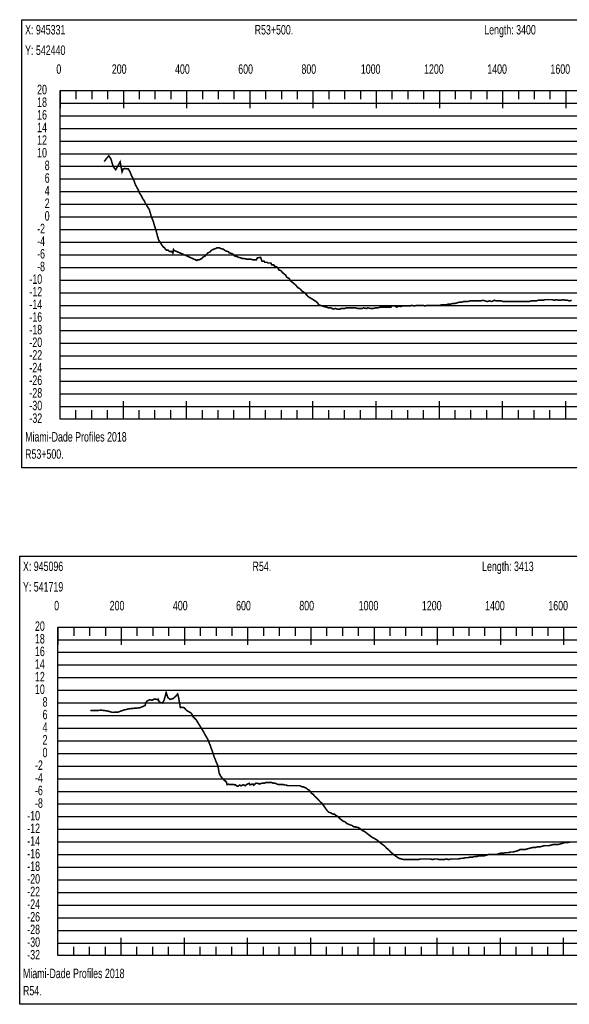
# Model space of a CAD drawing. Header units: inches. Extents: x 471865 to 538526, y 1054316 to 1102451.
# Tile 115 of 131: x 506812 to 508551, y 1099158 to 1102274. Entities that reach past the tile are written whole.
import ezdxf

# ---------------------------------------------------------------- set-up
doc = ezdxf.new("R2010")
doc.units = ezdxf.units.IN
doc.header["$MEASUREMENT"] = 0
for name, color, linetype in [('LABELS', 7, 'Continuous'), ('X_Gr1', 7, 'Continuous'), ('XSECTION', 7, 'Continuous')]:
    doc.layers.add(name, color=color, linetype=linetype)
doc.styles.get("Standard").update_dxf_attribs({"font": 'arial.ttf'})

msp = doc.modelspace()

# ---------------------------------------------------------------- linework, layer by layer
at = {"layer": 'X_Gr1', "color": 6, "linetype": 'Continuous', "lineweight": 15, "true_color": 0xff00ff, "transparency": 33554687, "const_width": 5}
for points in [[(507078.9, 1101825.3), (507086.4, 1101835.6), (507093.6, 1101843.5), (507100, 1101834.2), (507107.4, 1101809.6), (507115.3, 1101799.5), (507129.4, 1101824.3), (507135.5, 1101793), (507138.8, 1101801.5), (507143.8, 1101803.6), (507149.5, 1101802.6), (507155, 1101802.7), (507160.4, 1101793.2), (507165.7, 1101780.1), (507171.3, 1101769.9), (507177.8, 1101752), (507186, 1101737.1), (507190.6, 1101726), (507195.4, 1101718.9), (507201, 1101707.6), (507205.8, 1101701.2), (507210.2, 1101691.9), (507216.6, 1101681.5), (507221.5, 1101673.9), (507227.5, 1101653.1), (507234.3, 1101635.7), (507238.6, 1101619.9), (507242.4, 1101609.7), (507247.2, 1101590.8), (507251.6, 1101576.2), (507255.6, 1101570.9), (507260.6, 1101562.5), (507265.8, 1101555), (507269.8, 1101552.6), (507272.4, 1101548.4), (507275.8, 1101545.1), (507281.3, 1101545.1), (507284.4, 1101541.3), (507286.7, 1101540.8), (507290.5, 1101540.5), (507292.6, 1101540.8), (507296.2, 1101536), (507298.2, 1101547), (507300.3, 1101543.9), (507303.9, 1101542.8), (507309.9, 1101540.1), (507316, 1101537.5), (507322, 1101534.9), (507328.1, 1101532.2), (507334.3, 1101529.5), (507340.5, 1101526.8), (507346.8, 1101523.9), (507353.1, 1101521), (507365.8, 1101515.3)], [(507365.8, 1101515.3), (507371.9, 1101512.4), (507374.4, 1101514.4), (507379.4, 1101514.4), (507387.5, 1101518.4), (507390.4, 1101522.4), (507398.7, 1101526.4), (507401.5, 1101530.4), (507407, 1101536.4), (507414.8, 1101540.4), (507417.6, 1101544.4), (507426.3, 1101548.4), (507432.3, 1101550.4), (507435.2, 1101552.4), (507443.6, 1101552.4), (507446.5, 1101550.4), (507455, 1101548.4), (507457.9, 1101546.4), (507463.6, 1101542.4), (507471.9, 1101540.4), (507474.6, 1101536.4), (507483, 1101534.4), (507488.7, 1101530.4), (507491.6, 1101526.4), (507500.4, 1101524.4), (507503.4, 1101522.4), (507512.2, 1101520.4), (507515.2, 1101518.4), (507521.3, 1101518.4), (507530.4, 1101516.4), (507533.6, 1101516.4), (507543.2, 1101516.4), (507549.3, 1101514.4), (507552.4, 1101514.4), (507560.8, 1101514.4), (507563.1, 1101520.4), (507573.6, 1101522.4), (507578.2, 1101510.4), (507579.7, 1101510.4), (507584.6, 1101510.4), (507587.9, 1101506.4), (507589.5, 1101506.4), (507594.8, 1101506.4), (507596.6, 1101504.4), (507602.3, 1101504.4), (507606.6, 1101504.4), (507608.8, 1101498.4), (507615.6, 1101498.4), (507617.8, 1101494.4), (507624.4, 1101492.4), (507629, 1101488.4), (507631.3, 1101482.4), (507638, 1101480.4), (507642.6, 1101474.4), (507647.5, 1101470.4), (507652.8, 1101466.4), (507655.7, 1101460.4), (507664.9, 1101454.4), (507668.1, 1101448.4), (507678.1, 1101440.4), (507684.9, 1101434.4), (507691.8, 1101426.4), (507698.9, 1101422.4), (507706, 1101414.4), (507713.1, 1101410.4), (507720.2, 1101402.4), (507723.6, 1101398.4), (507733.4, 1101392.4), (507739.9, 1101388.4), (507746.8, 1101384.4), (507753.9, 1101378.4), (507757.5, 1101372.4), (507768.3, 1101368.4), (507775.5, 1101366.4), (507782.6, 1101364.4), (507789.6, 1101362.4), (507796.7, 1101362.4), (507803.6, 1101358.4), (507810.4, 1101360.4), (507817.4, 1101358.4), (507824.7, 1101358.4), (507828.4, 1101360.4), (507839.3, 1101360.4), (507846.4, 1101362.4), (507849.9, 1101362.4), (507860.5, 1101362.4), (507867.6, 1101362.4), (507874.6, 1101362.4), (507881.2, 1101360.4), (507884.6, 1101360.4), (507895.1, 1101360.4), (507898.7, 1101362.4), (507909.3, 1101360.4), (507912.8, 1101362.4), (507923.1, 1101360.4), (507930.1, 1101360.4), (507937.4, 1101362.4), (507944.7, 1101362.4), (507951.8, 1101364.4), (507955.2, 1101364.4), (507965.4, 1101364.4), (507972.4, 1101364.4), (507979.1, 1101364.4), (507985.8, 1101364.4), (507989.1, 1101368.4), (507998.9, 1101368.4), (508004.8, 1101364.4), (508010.7, 1101368.4), (508016.4, 1101366.4), (508022.4, 1101368.4), (508028.7, 1101368.4), (508035.2, 1101368.4), (508041.5, 1101368.4), (508047.8, 1101368.4), (508051, 1101370.4), (508060.7, 1101368.4), (508067.5, 1101370.4), (508074.4, 1101370.4), (508081, 1101370.4), (508087.6, 1101370.4), (508094.3, 1101368.4), (508101, 1101370.4), (508107.6, 1101370.4), (508114.4, 1101370.4), (508117.8, 1101370.4), (508127.8, 1101370.4), (508134.6, 1101370.4), (508141.2, 1101370.4), (508147.8, 1101372.4), (508154.7, 1101372.4), (508161.7, 1101372.4), (508168.6, 1101374.4), (508175.7, 1101374.4), (508182.5, 1101376.4), (508189.1, 1101376.4), (508195.9, 1101378.4), (508202.8, 1101380.4), (508209.7, 1101380.4), (508216.4, 1101382.4), (508222.8, 1101382.4), (508229.4, 1101382.4), (508236.1, 1101384.4), (508243, 1101384.4), (508249.8, 1101384.4), (508256.6, 1101384.4), (508263.5, 1101384.4), (508270.4, 1101384.4), (508277.4, 1101386.4), (508284.4, 1101384.4), (508291.3, 1101382.4), (508298.6, 1101384.4), (508305.7, 1101382.4), (508312.9, 1101386.4), (508320.2, 1101384.4), (508327.5, 1101384.4), (508334.9, 1101384.4), (508342.2, 1101382.4), (508349.6, 1101382.4), (508356.9, 1101382.4), (508364.2, 1101382.4), (508371.7, 1101382.4), (508378.9, 1101382.4), (508386.1, 1101382.4), (508393.4, 1101382.4), (508400.7, 1101382.4), (508408.2, 1101382.4), (508415.5, 1101382.4), (508422.9, 1101382.4), (508430.4, 1101384.4), (508437.7, 1101384.4), (508445, 1101384.4), (508452.3, 1101386.4), (508459.8, 1101386.4), (508467.1, 1101386.4), (508474.5, 1101388.4), (508481.9, 1101388.4), (508489.1, 1101388.4), (508496.2, 1101388.4), (508503, 1101386.4), (508509.9, 1101388.4), (508516.9, 1101386.4), (508523.8, 1101386.4), (508530.8, 1101388.4), (508537.7, 1101386.4), (508544.6, 1101386.4), (508551.5, 1101384.4), (508558.2, 1101386.4)]]:
    msp.add_lwpolyline(points, dxfattribs=at)
at = {"layer": 'X_Gr1', "color": 6, "linetype": 'Continuous', "lineweight": 18, "true_color": 0xff00ff, "transparency": 33554687, "const_width": 5}
msp.add_lwpolyline([(507035.6, 1100086.5), (507035.6, 1100086.5), (507037.6, 1100088), (507054.3, 1100087.8), (507069.4, 1100089.2), (507086.4, 1100087.1), (507105.4, 1100082.2), (507122.4, 1100083), (507140.4, 1100089.3), (507157.7, 1100093.5), (507175.1, 1100095.2), (507191.6, 1100096.7), (507207.9, 1100103.7), (507208.6, 1100105.4), (507213, 1100116.7), (507221.8, 1100122), (507230.3, 1100120.7), (507238.6, 1100124.6), (507245.4, 1100123.3), (507247, 1100122.2), (507249.4, 1100124.1), (507253.4, 1100114.9), (507257.4, 1100113.2), (507263.4, 1100111.5), (507268.4, 1100120.6), (507275.1, 1100144.9), (507280.2, 1100129.6), (507287, 1100123), (507297.9, 1100126.3), (507305.2, 1100133.3), (507311.5, 1100140.3), (507314.7, 1100127.5), (507319.8, 1100097.3), (507324.4, 1100098.3), (507331.7, 1100097.1), (507339, 1100088.8), (507345.3, 1100084.9), (507354.4, 1100079.7), (507360.8, 1100067.6), (507370.3, 1100058), (507384.7, 1100034.6), (507393.1, 1100020.8), (507399.4, 1100009), (507405.4, 1099999.5), (507415, 1099976.1), (507421.1, 1099958.5), (507427, 1099941.1), (507432.4, 1099927.5), (507439, 1099912.5), (507442.5, 1099890.3), (507446.4, 1099882), (507450.9, 1099875.8), (507454.3, 1099872.3), (507460.5, 1099865.8), (507461.8, 1099865.3), (507465.2, 1099862), (507468, 1099853.2), (507472.2, 1099854.9), (507475.6, 1099853.6), (507479.9, 1099853.6), (507487.8, 1099854.4), (507490, 1099852.8), (507493.7, 1099853.4), (507497.7, 1099849.6), (507502.4, 1099848.3), (507507.5, 1099852.3), (507512, 1099849.6), (507514.9, 1099851.2), (507517.9, 1099852.9), (507523.3, 1099851.4), (507524.9, 1099849.9), (507529.2, 1099853.7), (507533.2, 1099855.2), (507537.9, 1099857.6), (507540.7, 1099852.7), (507546.2, 1099854.9), (507549.7, 1099855.5), (507551.9, 1099851.6), (507558.9, 1099857.9), (507564.1, 1099857.3), (507567.7, 1099856.9), (507570.7, 1099855.2), (507575.4, 1099857.5), (507581.9, 1099858.2), (507586.2, 1099858.2), (507590.4, 1099860.2), (507594.8, 1099860.2), (507599.3, 1099860.2), (507603.9, 1099860.2), (507608.6, 1099860.2), (507613.4, 1099858.2), (507618.6, 1099858.2), (507623.8, 1099856.2), (507628.3, 1099854.2), (507632.4, 1099854.2), (507636.2, 1099854.2), (507640.4, 1099854.2), (507645, 1099854.2), (507649.7, 1099852.2), (507654.5, 1099852.2), (507659.1, 1099850.2), (507664, 1099850.2), (507668.8, 1099850.2), (507673.6, 1099850.2), (507678.3, 1099850.2), (507682.6, 1099850.2), (507686.9, 1099850.2), (507691.8, 1099850.2), (507697.1, 1099850.2), (507702.1, 1099848.2), (507706.2, 1099846.2), (507709.8, 1099846.2), (507713.8, 1099844.2), (507718.4, 1099842.2), (507723, 1099838.2), (507727, 1099836.2), (507730.7, 1099832.2), (507734.6, 1099826.2), (507741.1, 1099822.2), (507743.5, 1099818.2), (507748, 1099814.2), (507752.1, 1099810.2), (507755.9, 1099806.2), (507759.7, 1099802.2), (507763.6, 1099798.2), (507768.1, 1099794.2), (507772.5, 1099788.2), (507776.5, 1099782.2), (507780.7, 1099776.2), (507785.2, 1099770.2), (507789.4, 1099766.2), (507796.2, 1099764.2), (507798.5, 1099762.2), (507802.8, 1099760.2), (507807.2, 1099760.2), (507811.5, 1099756.2), (507815.8, 1099754.2), (507820.1, 1099750.2), (507824.6, 1099746.2), (507829.4, 1099742.2), (507834.2, 1099738.2), (507840.4, 1099736.2), (507842.5, 1099734.2), (507847.2, 1099730.2), (507852, 1099728.2), (507856.6, 1099726.2), (507862.9, 1099724.2), (507865.1, 1099722.2), (507869.2, 1099720.2), (507874.8, 1099720.2), (507876.5, 1099718.2), (507882.1, 1099718.2), (507888.2, 1099714.2), (507896.2, 1099708.2), (507904, 1099704.2), (507911.6, 1099698.2), (507919.5, 1099692.2), (507927.6, 1099686.2), (507935.3, 1099682.2), (507942.2, 1099678.2), (507949.1, 1099672.2), (507956.8, 1099666.2), (507964.9, 1099660.2), (507972.7, 1099652.2), (507980.1, 1099646.2), (507987.4, 1099638.2), (507995.1, 1099632.2), (508003, 1099626.2), (508011.4, 1099620.2), (508019.4, 1099618.2), (508026.7, 1099616.2), (508034, 1099616.2), (508042, 1099616.2), (508050.6, 1099616.2), (508058.9, 1099616.2), (508066.4, 1099616.2), (508073.3, 1099616.2), (508080.3, 1099618.2), (508088.3, 1099618.2), (508103.1, 1099618.2), (508110.5, 1099618.2), (508117.8, 1099616.2), (508124.9, 1099618.2), (508132.1, 1099618.2), (508139.2, 1099616.2), (508146.8, 1099616.2), (508154.6, 1099616.2), (508162.1, 1099618.2), (508168.9, 1099616.2), (508175.9, 1099618.2), (508183.5, 1099618.2), (508191.6, 1099618.2), (508199.6, 1099618.2), (508207.1, 1099620.2), (508214.6, 1099620.2), (508222.2, 1099622.2), (508229.7, 1099622.2), (508237.5, 1099624.2), (508245.2, 1099624.2), (508252.3, 1099626.2), (508258.7, 1099626.2), (508265.4, 1099628.2), (508273.1, 1099628.2), (508281.1, 1099628.2), (508288.1, 1099630.2), (508295.2, 1099632.2), (508303.2, 1099632.2), (508312, 1099632.2), (508319.6, 1099632.2), (508326, 1099634.2), (508332.6, 1099636.2), (508340.6, 1099636.2), (508349.6, 1099638.2), (508358.1, 1099638.2), (508365.4, 1099640.2), (508372.4, 1099640.2), (508379.8, 1099642.2), (508387.5, 1099644.2), (508395.1, 1099648.2), (508410.7, 1099648.2), (508418.3, 1099650.2), (508426, 1099652.2), (508433.7, 1099654.2), (508441.2, 1099654.2), (508448.6, 1099656.2), (508456.3, 1099656.2), (508463.9, 1099658.2), (508471.2, 1099660.2), (508478.6, 1099660.2), (508486.2, 1099660.2), (508493.4, 1099662.2), (508500.7, 1099664.2), (508508.5, 1099664.2), (508516.5, 1099664.2), (508523.7, 1099666.2), (508529.9, 1099668.2), (508536.9, 1099670.2), (508545.5, 1099670.2), (508554.7, 1099672.2)], dxfattribs=at)
at = {"layer": 'XSECTION', "color": 18, "linetype": 'Continuous', "true_color": 0x000000}
for points in [[(506818.3, 1102274.4), (510460.7, 1102274.4), (510460.7, 1100856.4), (506818.3, 1100856.4), (506818.3, 1102274.4)], [(506939.5, 1102050.4), (510339.5, 1102050.4), (510339.5, 1101010.4), (506939.5, 1101010.4), (506939.5, 1102050.4)], [(506939.5, 1102050.4), (506939.5, 1101994)], [(506939.5, 1102050.4), (506939.5, 1101994)], [(506939.5, 1102050.4), (506939.5, 1102022.4)], [(506939.5, 1102050.4), (506939.5, 1102022.4)], [(506989.5, 1102050.4), (506989.5, 1102022.4)], [(507039.5, 1102050.4), (507039.5, 1102022.4)], [(507089.5, 1102050.4), (507089.5, 1102022.4)], [(507139.5, 1102050.4), (507139.5, 1101994)], [(507139.5, 1102050.4), (507139.5, 1102022.4)], [(507189.5, 1102050.4), (507189.5, 1102022.4)], [(507239.5, 1102050.4), (507239.5, 1102022.4)], [(507289.5, 1102050.4), (507289.5, 1102022.4)], [(507339.5, 1102050.4), (507339.5, 1101994)], [(507339.5, 1102050.4), (507339.5, 1102022.4)], [(507389.5, 1102050.4), (507389.5, 1102022.4)], [(507439.5, 1102050.4), (507439.5, 1102022.4)], [(507489.5, 1102050.4), (507489.5, 1102022.4)], [(507539.5, 1102050.4), (507539.5, 1101994)], [(507539.5, 1102050.4), (507539.5, 1102022.4)], [(507589.5, 1102050.4), (507589.5, 1102022.4)], [(507639.5, 1102050.4), (507639.5, 1102022.4)], [(507689.5, 1102050.4), (507689.5, 1102022.4)], [(507739.5, 1102050.4), (507739.5, 1101994)], [(507739.5, 1102050.4), (507739.5, 1102022.4)], [(507789.5, 1102050.4), (507789.5, 1102022.4)], [(507839.5, 1102050.4), (507839.5, 1102022.4)], [(507889.5, 1102050.4), (507889.5, 1102022.4)], [(507939.5, 1102050.4), (507939.5, 1101994)], [(507939.5, 1102050.4), (507939.5, 1102022.4)], [(507989.5, 1102050.4), (507989.5, 1102022.4)], [(508039.5, 1102050.4), (508039.5, 1102022.4)], [(508089.5, 1102050.4), (508089.5, 1102022.4)], [(508139.5, 1102050.4), (508139.5, 1101994)], [(508139.5, 1102050.4), (508139.5, 1102022.4)], [(508189.5, 1102050.4), (508189.5, 1102022.4)], [(508239.5, 1102050.4), (508239.5, 1102022.4)], [(508289.5, 1102050.4), (508289.5, 1102022.4)], [(508339.5, 1102050.4), (508339.5, 1101994)], [(508339.5, 1102050.4), (508339.5, 1102022.4)], [(508389.5, 1102050.4), (508389.5, 1102022.4)], [(508439.5, 1102050.4), (508439.5, 1102022.4)], [(508489.5, 1102050.4), (508489.5, 1102022.4)], [(508539.5, 1102050.4), (508539.5, 1101994)], [(508539.5, 1102050.4), (508539.5, 1102022.4)], [(506939.5, 1101810.4), (506967.5, 1101810.4)], [(506939.5, 1101610.4), (506967.5, 1101610.4)], [(506939.5, 1101410.4), (506967.5, 1101410.4)], [(506939.5, 1101210.4), (506967.5, 1101210.4)], [(506939.5, 1101010.4), (506939.5, 1101066.8)], [(506939.5, 1101010.4), (506939.5, 1101066.8)], [(507139.5, 1101010.4), (507139.5, 1101066.8)], [(507339.5, 1101010.4), (507339.5, 1101066.8)], [(507539.5, 1101010.4), (507539.5, 1101066.8)], [(507739.5, 1101010.4), (507739.5, 1101066.8)], [(507939.5, 1101010.4), (507939.5, 1101066.8)], [(508139.5, 1101010.4), (508139.5, 1101066.8)], [(508339.5, 1101010.4), (508339.5, 1101066.8)], [(508539.5, 1101010.4), (508539.5, 1101066.8)], [(506939.5, 1101010.4), (506939.5, 1101038.4)], [(506939.5, 1101010.4), (506939.5, 1101038.4)], [(506989.5, 1101010.4), (506989.5, 1101038.4)], [(507039.5, 1101010.4), (507039.5, 1101038.4)], [(507089.5, 1101010.4), (507089.5, 1101038.4)], [(507139.5, 1101010.4), (507139.5, 1101038.4)], [(507189.5, 1101010.4), (507189.5, 1101038.4)], [(507239.5, 1101010.4), (507239.5, 1101038.4)], [(507289.5, 1101010.4), (507289.5, 1101038.4)], [(507339.5, 1101010.4), (507339.5, 1101038.4)], [(507389.5, 1101010.4), (507389.5, 1101038.4)], [(507439.5, 1101010.4), (507439.5, 1101038.4)], [(507489.5, 1101010.4), (507489.5, 1101038.4)], [(507539.5, 1101010.4), (507539.5, 1101038.4)], [(507589.5, 1101010.4), (507589.5, 1101038.4)], [(507639.5, 1101010.4), (507639.5, 1101038.4)], [(507689.5, 1101010.4), (507689.5, 1101038.4)], [(507739.5, 1101010.4), (507739.5, 1101038.4)], [(507789.5, 1101010.4), (507789.5, 1101038.4)], [(507839.5, 1101010.4), (507839.5, 1101038.4)], [(507889.5, 1101010.4), (507889.5, 1101038.4)], [(507939.5, 1101010.4), (507939.5, 1101038.4)], [(507989.5, 1101010.4), (507989.5, 1101038.4)], [(508039.5, 1101010.4), (508039.5, 1101038.4)], [(508089.5, 1101010.4), (508089.5, 1101038.4)], [(508139.5, 1101010.4), (508139.5, 1101038.4)], [(508189.5, 1101010.4), (508189.5, 1101038.4)], [(508239.5, 1101010.4), (508239.5, 1101038.4)], [(508289.5, 1101010.4), (508289.5, 1101038.4)], [(508339.5, 1101010.4), (508339.5, 1101038.4)], [(508389.5, 1101010.4), (508389.5, 1101038.4)], [(508439.5, 1101010.4), (508439.5, 1101038.4)], [(508489.5, 1101010.4), (508489.5, 1101038.4)], [(508539.5, 1101010.4), (508539.5, 1101038.4)], [(506811.5, 1100576.2), (510453.9, 1100576.2), (510453.9, 1099158.2), (506811.5, 1099158.2), (506811.5, 1100576.2)], [(506932.7, 1100352.2), (510332.7, 1100352.2), (510332.7, 1099312.2), (506932.7, 1099312.2), (506932.7, 1100352.2)], [(506932.7, 1100352.2), (506932.7, 1100295.8)], [(506932.7, 1100352.2), (506932.7, 1100295.8)], [(506932.7, 1100352.2), (506932.7, 1100324.2)], [(506932.7, 1100352.2), (506932.7, 1100324.2)], [(506982.7, 1100352.2), (506982.7, 1100324.2)], [(507032.7, 1100352.2), (507032.7, 1100324.2)], [(507082.7, 1100352.2), (507082.7, 1100324.2)], [(507132.7, 1100352.2), (507132.7, 1100295.8)], [(507132.7, 1100352.2), (507132.7, 1100324.2)], [(507182.7, 1100352.2), (507182.7, 1100324.2)], [(507232.7, 1100352.2), (507232.7, 1100324.2)], [(507282.7, 1100352.2), (507282.7, 1100324.2)], [(507332.7, 1100352.2), (507332.7, 1100295.8)], [(507332.7, 1100352.2), (507332.7, 1100324.2)], [(507382.7, 1100352.2), (507382.7, 1100324.2)], [(507432.7, 1100352.2), (507432.7, 1100324.2)], [(507482.7, 1100352.2), (507482.7, 1100324.2)], [(507532.7, 1100352.2), (507532.7, 1100295.8)], [(507532.7, 1100352.2), (507532.7, 1100324.2)], [(507582.7, 1100352.2), (507582.7, 1100324.2)], [(507632.7, 1100352.2), (507632.7, 1100324.2)], [(507682.7, 1100352.2), (507682.7, 1100324.2)], [(507732.7, 1100352.2), (507732.7, 1100295.8)], [(507732.7, 1100352.2), (507732.7, 1100324.2)], [(507782.7, 1100352.2), (507782.7, 1100324.2)], [(507832.7, 1100352.2), (507832.7, 1100324.2)], [(507882.7, 1100352.2), (507882.7, 1100324.2)], [(507932.7, 1100352.2), (507932.7, 1100295.8)], [(507932.7, 1100352.2), (507932.7, 1100324.2)], [(507982.7, 1100352.2), (507982.7, 1100324.2)], [(508032.7, 1100352.2), (508032.7, 1100324.2)], [(508082.7, 1100352.2), (508082.7, 1100324.2)], [(508132.7, 1100352.2), (508132.7, 1100295.8)], [(508132.7, 1100352.2), (508132.7, 1100324.2)], [(508182.7, 1100352.2), (508182.7, 1100324.2)], [(508232.7, 1100352.2), (508232.7, 1100324.2)], [(508282.7, 1100352.2), (508282.7, 1100324.2)], [(508332.7, 1100352.2), (508332.7, 1100295.8)], [(508332.7, 1100352.2), (508332.7, 1100324.2)], [(508382.7, 1100352.2), (508382.7, 1100324.2)], [(508432.7, 1100352.2), (508432.7, 1100324.2)], [(508482.7, 1100352.2), (508482.7, 1100324.2)], [(508532.7, 1100352.2), (508532.7, 1100295.8)], [(508532.7, 1100352.2), (508532.7, 1100324.2)], [(506932.7, 1100112.2), (506960.7, 1100112.2)], [(506932.7, 1099912.2), (506960.7, 1099912.2)], [(506932.7, 1099712.2), (506960.7, 1099712.2)], [(506932.7, 1099512.2), (506960.7, 1099512.2)], [(506932.7, 1099312.2), (506932.7, 1099368.6)], [(506932.7, 1099312.2), (506932.7, 1099368.6)], [(507132.7, 1099312.2), (507132.7, 1099368.6)], [(507332.7, 1099312.2), (507332.7, 1099368.6)], [(507532.7, 1099312.2), (507532.7, 1099368.6)], [(507732.7, 1099312.2), (507732.7, 1099368.6)], [(507932.7, 1099312.2), (507932.7, 1099368.6)], [(508132.7, 1099312.2), (508132.7, 1099368.6)], [(508332.7, 1099312.2), (508332.7, 1099368.6)], [(508532.7, 1099312.2), (508532.7, 1099368.6)], [(506932.7, 1099312.2), (506932.7, 1099340.2)], [(506932.7, 1099312.2), (506932.7, 1099340.2)], [(506982.7, 1099312.2), (506982.7, 1099340.2)], [(507032.7, 1099312.2), (507032.7, 1099340.2)], [(507082.7, 1099312.2), (507082.7, 1099340.2)], [(507132.7, 1099312.2), (507132.7, 1099340.2)], [(507182.7, 1099312.2), (507182.7, 1099340.2)], [(507232.7, 1099312.2), (507232.7, 1099340.2)], [(507282.7, 1099312.2), (507282.7, 1099340.2)], [(507332.7, 1099312.2), (507332.7, 1099340.2)], [(507382.7, 1099312.2), (507382.7, 1099340.2)], [(507432.7, 1099312.2), (507432.7, 1099340.2)], [(507482.7, 1099312.2), (507482.7, 1099340.2)], [(507532.7, 1099312.2), (507532.7, 1099340.2)], [(507582.7, 1099312.2), (507582.7, 1099340.2)], [(507632.7, 1099312.2), (507632.7, 1099340.2)], [(507682.7, 1099312.2), (507682.7, 1099340.2)], [(507732.7, 1099312.2), (507732.7, 1099340.2)], [(507782.7, 1099312.2), (507782.7, 1099340.2)], [(507832.7, 1099312.2), (507832.7, 1099340.2)], [(507882.7, 1099312.2), (507882.7, 1099340.2)], [(507932.7, 1099312.2), (507932.7, 1099340.2)], [(507982.7, 1099312.2), (507982.7, 1099340.2)], [(508032.7, 1099312.2), (508032.7, 1099340.2)], [(508082.7, 1099312.2), (508082.7, 1099340.2)], [(508132.7, 1099312.2), (508132.7, 1099340.2)], [(508182.7, 1099312.2), (508182.7, 1099340.2)], [(508232.7, 1099312.2), (508232.7, 1099340.2)], [(508282.7, 1099312.2), (508282.7, 1099340.2)], [(508332.7, 1099312.2), (508332.7, 1099340.2)], [(508382.7, 1099312.2), (508382.7, 1099340.2)], [(508432.7, 1099312.2), (508432.7, 1099340.2)], [(508482.7, 1099312.2), (508482.7, 1099340.2)], [(508532.7, 1099312.2), (508532.7, 1099340.2)]]:
    msp.add_lwpolyline(points, dxfattribs=at)
at = {"layer": 'XSECTION', "color": 18, "true_color": 0x000000}
for points in [[(506939.5, 1102010.4), (510339.5, 1102010.4)], [(506939.5, 1101970.4), (510339.5, 1101970.4)], [(506939.5, 1101930.4), (510339.5, 1101930.4)], [(506939.5, 1101890.4), (510339.5, 1101890.4)], [(506939.5, 1101850.4), (510339.5, 1101850.4)], [(506939.5, 1101810.4), (510339.5, 1101810.4)], [(506939.5, 1101770.4), (510339.5, 1101770.4)], [(506939.5, 1101730.4), (510339.5, 1101730.4)], [(506939.5, 1101690.4), (510339.5, 1101690.4)], [(506939.5, 1101650.4), (510339.5, 1101650.4)], [(506939.5, 1101610.4), (510339.5, 1101610.4)], [(506939.5, 1101570.4), (510339.5, 1101570.4)], [(506939.5, 1101530.4), (510339.5, 1101530.4)], [(506939.5, 1101490.4), (510339.5, 1101490.4)], [(506939.5, 1101450.4), (510339.5, 1101450.4)], [(506939.5, 1101410.4), (510339.5, 1101410.4)], [(506939.5, 1101370.4), (510339.5, 1101370.4)], [(506939.5, 1101330.4), (510339.5, 1101330.4)], [(506939.5, 1101290.4), (510339.5, 1101290.4)], [(506939.5, 1101250.4), (510339.5, 1101250.4)], [(506939.5, 1101210.4), (510339.5, 1101210.4)], [(506939.5, 1101170.4), (510339.5, 1101170.4)], [(506939.5, 1101130.4), (510339.5, 1101130.4)], [(506939.5, 1101090.4), (510339.5, 1101090.4)], [(506939.5, 1101050.4), (510339.5, 1101050.4)], [(506932.7, 1100312.2), (510332.7, 1100312.2)], [(506932.7, 1100272.2), (510332.7, 1100272.2)], [(506932.7, 1100232.2), (510332.7, 1100232.2)], [(506932.7, 1100192.2), (510332.7, 1100192.2)], [(506932.7, 1100152.2), (510332.7, 1100152.2)], [(506932.7, 1100112.2), (510332.7, 1100112.2)], [(506932.7, 1100072.2), (510332.7, 1100072.2)], [(506932.7, 1100032.2), (510332.7, 1100032.2)], [(506932.7, 1099992.2), (510332.7, 1099992.2)], [(506932.7, 1099952.2), (510332.7, 1099952.2)], [(506932.7, 1099912.2), (510332.7, 1099912.2)], [(506932.7, 1099872.2), (510332.7, 1099872.2)], [(506932.7, 1099832.2), (510332.7, 1099832.2)], [(506932.7, 1099792.2), (510332.7, 1099792.2)], [(506932.7, 1099752.2), (510332.7, 1099752.2)], [(506932.7, 1099712.2), (510332.7, 1099712.2)], [(506932.7, 1099672.2), (510332.7, 1099672.2)], [(506932.7, 1099632.2), (510332.7, 1099632.2)], [(506932.7, 1099592.2), (510332.7, 1099592.2)], [(506932.7, 1099552.2), (510332.7, 1099552.2)], [(506932.7, 1099512.2), (510332.7, 1099512.2)], [(506932.7, 1099472.2), (510332.7, 1099472.2)], [(506932.7, 1099432.2), (510332.7, 1099432.2)], [(506932.7, 1099392.2), (510332.7, 1099392.2)], [(506932.7, 1099352.2), (510332.7, 1099352.2)]]:
    msp.add_lwpolyline(points, dxfattribs=at)

# ---------------------------------------------------------------- texts
at = {"layer": 'LABELS', "color": 18, "true_color": 0x000000, "width": 0.666667}
for s, p in [('X: 945331', (506828.7, 1102227.6)), ('R53+500.', (507555.1, 1102227.6)), ('Length: 3400', (508281.5, 1102227.6)), ('Y: 542440', (506828.7, 1102162.8)), ('0', (506927.5, 1102103.2)), ('0', (506927.5, 1102103.2)), ('200', (507103.1, 1102103.2)), ('400', (507303.1, 1102103.2)), ('600', (507503.1, 1102103.2)), ('800', (507703.1, 1102103.2)), ('1000', (507891.1, 1102103.2)), ('1200', (508091.1, 1102103.2)), ('1400', (508291.1, 1102103.2)), ('1600', (508491.1, 1102103.2)), ('20', (506866.7, 1102038.4)), ('18', (506866.7, 1101998.4)), ('16', (506866.7, 1101958.4)), ('14', (506866.7, 1101918.4)), ('12', (506866.7, 1101878.4)), ('10', (506866.7, 1101838.4)), ('8', (506890.7, 1101798.4)), ('6', (506890.7, 1101758.4)), ('4', (506890.7, 1101718.4)), ('2', (506890.7, 1101678.4)), ('0', (506890.7, 1101638.4)), ('-2', (506866.7, 1101598.4)), ('-4', (506866.7, 1101558.4)), ('-6', (506866.7, 1101518.4)), ('-8', (506866.7, 1101478.4)), ('-10', (506842.3, 1101438.4)), ('-12', (506842.3, 1101398.4)), ('-14', (506842.3, 1101358.4)), ('-16', (506842.3, 1101318.4)), ('-18', (506842.3, 1101278.4)), ('-20', (506842.3, 1101238.4)), ('-22', (506842.3, 1101198.4)), ('-24', (506842.3, 1101158.4)), ('-26', (506842.3, 1101118.4)), ('-28', (506842.3, 1101078.4)), ('-30', (506842.3, 1101038.4)), ('-32', (506842.3, 1100998.4)), ('Miami-Dade Profiles 2018', (506828.7, 1100939.2)), ('R53+500.', (506828.7, 1100884.8)), ('X: 945096', (506821.9, 1100529.4)), ('R54.', (507548.3, 1100529.4)), ('Length: 3413', (508274.7, 1100529.4)), ('Y: 541719', (506821.9, 1100464.6)), ('0', (506920.7, 1100405)), ('0', (506920.7, 1100405)), ('200', (507096.3, 1100405)), ('400', (507296.3, 1100405)), ('600', (507496.3, 1100405)), ('800', (507696.3, 1100405)), ('1000', (507884.3, 1100405)), ('1200', (508084.3, 1100405)), ('1400', (508284.3, 1100405)), ('1600', (508484.3, 1100405)), ('20', (506859.9, 1100340.2)), ('18', (506859.9, 1100300.2)), ('16', (506859.9, 1100260.2)), ('14', (506859.9, 1100220.2)), ('12', (506859.9, 1100180.2)), ('10', (506859.9, 1100140.2)), ('8', (506883.9, 1100100.2)), ('6', (506883.9, 1100060.2)), ('4', (506883.9, 1100020.2)), ('2', (506883.9, 1099980.2)), ('0', (506883.9, 1099940.2)), ('-2', (506859.9, 1099900.2)), ('-4', (506859.9, 1099860.2)), ('-6', (506859.9, 1099820.2)), ('-8', (506859.9, 1099780.2)), ('-10', (506835.5, 1099740.2)), ('-12', (506835.5, 1099700.2)), ('-14', (506835.5, 1099660.2)), ('-16', (506835.5, 1099620.2)), ('-18', (506835.5, 1099580.2)), ('-20', (506835.5, 1099540.2)), ('-22', (506835.5, 1099500.2)), ('-24', (506835.5, 1099460.2)), ('-26', (506835.5, 1099420.2)), ('-28', (506835.5, 1099380.2)), ('-30', (506835.5, 1099340.2)), ('-32', (506835.5, 1099300.2)), ('Miami-Dade Profiles 2018', (506821.9, 1099241)), ('R54.', (506821.9, 1099186.6))]:
    msp.add_text(s, height=30, dxfattribs=at).set_placement(p)

doc.saveas('drawing.dxf')
